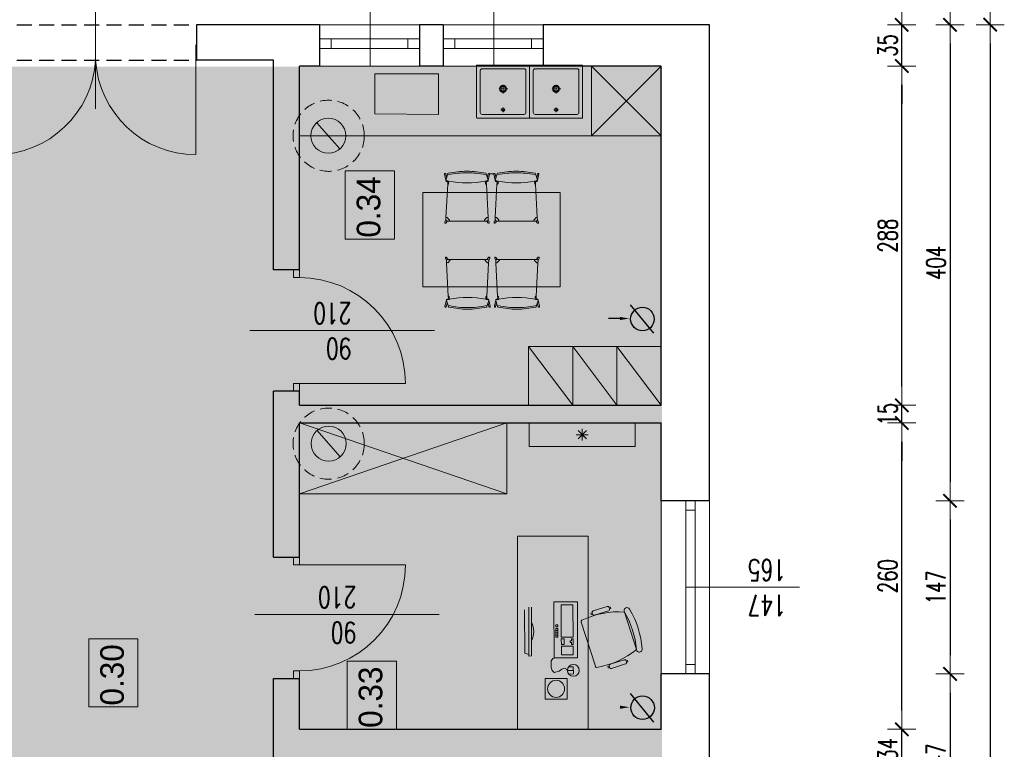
# Model space of a CAD drawing. Header units: millimetres. Extents: x -2948 to 78628, y 64669 to 215420.
# Tile 167 of 256: x 56760 to 57596, y 110355 to 110975. Entities that reach past the tile are written whole.
import ezdxf

# ---------------------------------------------------------------- set-up
doc = ezdxf.new("R2010")
doc.units = ezdxf.units.MM
for name, pattern in [('ACAD_ISO04W100', [30, 24, -3, 0, -3]), ('CENTER2', [1.125, 0.75, -0.125, 0.125, -0.125]), ('DASHED2', [0.375, 0.25, -0.125]), ('HIDDEN', [9.525, 6.35, -3.175])]:
    doc.linetypes.add(name, pattern=pattern)
for name, color, linetype, lineweight in [('-stolarka', 103, 'Continuous', 13), ('1_OPIS_OKNA', 60, 'Continuous', 13), ('a_meble', 240, 'Continuous', 5), ('kominy', 7, 'Continuous', 9), ('meble', 3, 'Continuous', 5), ('meble inst', 240, 'Continuous', 5), ('NOWE SCIANY', 3, 'Continuous', 13), ('NOWE WYBURZENIA', 1, 'Continuous', 20), ('OPIS', 2, 'Continuous', 13), ('osie', 91, 'ACAD_ISO04W100', 5), ('P_WYPOSAZENIE_SANITARNE', 4, 'Continuous', 5), ('pomiwszczenia', 95, 'Continuous', 20), ('POMOC', 1, 'Continuous', 13), ('STOLARKA', 3, 'Continuous', 13), ('WYMIAR', 5, 'Continuous', 13), ('WYPOSAZENIE_SANITARNE', 122, 'Continuous', 5), ('ŚCIANY', 7, 'Continuous', 30)]:
    doc.layers.add(name, color=color, linetype=linetype, lineweight=lineweight)
doc.layers.add('pomocnicza', color=4, linetype='Continuous')
doc.layers.add('wymiary', color=1, linetype='Continuous')
doc.styles.add('style2', font='romans.shx', dxfattribs={"width": 0.7})
doc.dimstyles.new('100', dxfattribs={"dimscale": 80, "dimtxt": 0.2, "dimasz": 0.2, "dimexe": 1.25, "dimexo": 0.625, "dimgap": 0.05, "dimtad": 1, "dimdec": 0, "dimdsep": 46, "dimlunit": 6, "dimtxsty": 'style2', "dimblk1": 'TICK', "dimblk2": 'TICK', "dimsah": 1, "dimcen": 0.2, "dimse1": 1, "dimse2": 1, "dimclrd": 256, "dimclrt": 2, "dimadec": 0, "dimazin": 0, "dimtfac": 1, "dimtdec": 0, "dimtix": 1, "dimtmove": 1, "dimatfit": 0, "dimldrblk": 'DOTSMALL', "dimfxl": 1, "dimtolj": 1, "dimtzin": 0, "dimarcsym": 0})

# ---------------------------------------------------------------- blocks, each defined once
blk = doc.blocks.new('G$C3D992CB9')
at = {"layer": 'STOLARKA'}
for p, q in [((22, 172), (22, 171)), ((22, 171), (30, 171)), ((30, 172), (30, 171)), ((22, 1), (30, 1)), ((22, 1), (22, 0)), ((30, 1), (30, 0))]:
    blk.add_line(p, q, dxfattribs=at)
at = {"layer": 'STOLARKA', "ltscale": 2}
for p, q in [((30, 171), (115.15, 171)), ((30, 1), (115.15, 1))]:
    blk.add_line(p, q, dxfattribs=at)
for centre, start, end in [((30, 171), 273.36646, 0), ((30, 1), 0, 86.63354)]:
    blk.add_arc(centre, 85.15, start, end, dxfattribs=at)
blk = doc.blocks.new('kom')
at = {"layer": 'a_meble'}
for points in [[(39.05, -14.92, -0.401573), (37.5, -14.16, -0.132972), (30.49, 21.93, -1), (27.95, 26.23, -0.112252), (61.8, 37.04, -1), (62.23, 32.06, 0.112252), (30.49, 21.93), (62.23, 32.06, -0.132972), (77.43, -1.41, -0.401573), (76.61, -2.93)], [(71.81, 23.31, 0.414214), (71, 21.74), (74.8, 9.83, 0.414214), (76.37, 9.02), (77.56, 9.4), (77.85, 8.51, -0.414214), (77.65, 8.12), (77.05, 7.93, -0.414214), (76.66, 8.13), (76.37, 9.02), (77.56, 9.4, 0.414214), (78.37, 10.97), (74.57, 22.88, 0.414214), (73, 23.69), (71.81, 23.31), (71.52, 24.21, -0.414214), (71.73, 24.6), (72.32, 24.79, -0.414214), (72.72, 24.59), (73, 23.69)], [(26.56, 8.86), (26.28, 9.76, -0.414214), (26.48, 10.15), (27.07, 10.34, -0.414214), (27.47, 10.14), (27.75, 9.24), (26.56, 8.86, 0.414214), (25.75, 7.29), (29.55, -4.62, 0.414214), (31.12, -5.43), (32.32, -5.05), (32.6, -5.94, -0.414214), (32.4, -6.33), (31.8, -6.52, -0.414214), (31.41, -6.32), (31.12, -5.43), (32.32, -5.05, 0.414214), (33.13, -3.48), (29.32, 8.43, 0.414214), (27.75, 9.24)], [(38.99, -57, -0.234116), (55.02, -56.92)]]:
    blk.add_lwpolyline(points, format="xyb", dxfattribs=at)
for points in [[(76.54, -2.73), (38.99, -14.72)], [(82.6, -68.76), (129.99, -68.76), (129.99, -8.76), (-34.01, -8.76), (-34.01, -68.76), (82.6, -68.76)], [(77.09, -25.49), (77.02, -21.47), (82.99, -21.38), (83.14, -25.32)], [(80.13, -26.42), (80, -21.43), (80.41, -26.41)], [(80.61, -26.54), (78.88, -27.31), (78.12, -29.05), (79.09, -31.36), (80.73, -33.56), (81.91, -37.79), (80.14, -39.5), (77.58, -40.31), (71.93, -40.33), (70.01, -38.97), (69.41, -36.59)], [(51.91, -36.36), (50.03, -36.37), (50.02, -34.5), (51.9, -34.49)], [(51.9, -34.49), (51.91, -36.36)], [(26.23, -57.05), (67.78, -56.86), (67.79, -59.15), (26.24, -59.34)], [(28.61, -62.82), (65.46, -62.65), (66.62, -59.15)]]:
    blk.add_lwpolyline(points, dxfattribs=at)
for points in [[(21.82, -18.06), (69.32, -17.84), (69.41, -37.84), (21.91, -38.06)], [(24.34, -21.8), (51.84, -21.68), (51.89, -31.68), (24.39, -31.8)], [(56.22, -22.91), (56.23, -24.16), (54.98, -24.16), (54.97, -22.91), (53.1, -22.92), (53.09, -21.67), (58.09, -21.65), (58.1, -22.9)], [(66.84, -21.61), (66.89, -31.61), (59.39, -31.64), (59.34, -21.64)], [(53.14, -31.67), (53.12, -29.17), (58.12, -29.15), (58.14, -31.65)], [(86.87, -45.37), (104.43, -45.41), (104.47, -26.83), (86.92, -26.78)], [(41.27, -34.54), (43.15, -34.53), (43.16, -36.4), (41.28, -36.41)], [(44.41, -36.4), (44.4, -34.52), (46.27, -34.51), (46.28, -36.39)], [(46.27, -34.51), (48.15, -34.5), (48.16, -36.38), (46.28, -36.39)], [(48.15, -34.5), (50.02, -34.5), (50.03, -36.37), (48.16, -36.38)]]:
    blk.add_lwpolyline(points, close=True, dxfattribs=at)
for centre, radius in [((80, -21.43), 5), ((95.67, -36.1), 7.23)]:
    blk.add_circle(centre, radius, dxfattribs=at)
blk = doc.blocks.new('TICK')
at = {"color": 5}
for p, q in [((0, -0.75), (0, 0.75)), ((-1, 0), (1, 0))]:
    blk.add_line(p, q, dxfattribs=at)
at = {"const_width": 0.1}
blk.add_lwpolyline([(-0.354, -0.354), (0.354, 0.354)], dxfattribs=at)
blk = doc.blocks.new('*D1402')
at = {"layer": 'Defpoints', "color": 0, "ltscale": 2, "transparency": 16777216}
for p in [(57386.02, 110970.33), (57386.02, 110566.33), (57549.59, 110566.33)]:
    blk.add_point(p, dxfattribs=at)
at = {"layer": 'WYMIAR', "lineweight": -2, "ltscale": 2, "transparency": 16777216}
blk.add_line((57549.59, 110954.33), (57549.59, 110582.33), dxfattribs=at)
at = {"layer": 'WYMIAR', "lineweight": -2, "ltscale": 2, "transparency": 16777216, "xscale": 16, "yscale": 16, "zscale": 16}
for p, rotation in [((57549.59, 110970.33), 90), ((57549.59, 110566.33), 270)]:
    blk.add_blockref('TICK', p, dxfattribs=dict(at, rotation=rotation))
at = {"layer": 'WYMIAR', "color": 2, "ltscale": 2, "transparency": 16777216, "insert": (57537.59, 110768.33), "char_height": 16, "attachment_point": 5, "rotation": 90, "style": 'style2'}
blk.add_mtext('\\A1;404', dxfattribs=at)
blk = doc.blocks.new('_DotSmall')
at = {"layer": 'OPIS', "color": 0, "const_width": 0.5}
blk.add_lwpolyline([(-0.0625, 0, 1), (0.0625, 0, 1)], format="xyb", close=True, dxfattribs=at)
blk = doc.blocks.new('*D1403')
at = {"layer": 'Defpoints', "color": 0, "ltscale": 2, "transparency": 16777216}
for p in [(57386.02, 110566.33), (57377.68, 110419.33), (57549.59, 110419.33)]:
    blk.add_point(p, dxfattribs=at)
at = {"layer": 'WYMIAR', "lineweight": -2, "ltscale": 2, "transparency": 16777216}
blk.add_line((57549.59, 110550.33), (57549.59, 110435.33), dxfattribs=at)
at = {"layer": 'WYMIAR', "lineweight": -2, "ltscale": 2, "transparency": 16777216, "xscale": 16, "yscale": 16, "zscale": 16}
for p, rotation in [((57549.59, 110566.33), 90), ((57549.59, 110419.33), 270)]:
    blk.add_blockref('TICK', p, dxfattribs=dict(at, rotation=rotation))
at = {"layer": 'WYMIAR', "color": 2, "ltscale": 2, "transparency": 16777216, "insert": (57537.59, 110492.83), "char_height": 16, "attachment_point": 5, "rotation": 90, "style": 'style2'}
blk.add_mtext('\\A1;147', dxfattribs=at)
blk = doc.blocks.new('*D1404')
at = {"layer": 'Defpoints', "color": 0, "ltscale": 2, "transparency": 16777216}
for p in [(57377.68, 110419.33), (57377.68, 110272.33), (57549.59, 110272.33)]:
    blk.add_point(p, dxfattribs=at)
at = {"layer": 'WYMIAR', "lineweight": -2, "ltscale": 2, "transparency": 16777216}
blk.add_line((57549.59, 110403.33), (57549.59, 110288.33), dxfattribs=at)
at = {"layer": 'WYMIAR', "lineweight": -2, "ltscale": 2, "transparency": 16777216, "xscale": 16, "yscale": 16, "zscale": 16}
for p, rotation in [((57549.59, 110419.33), 90), ((57549.59, 110272.33), 270)]:
    blk.add_blockref('TICK', p, dxfattribs=dict(at, rotation=rotation))
at = {"layer": 'WYMIAR', "color": 2, "ltscale": 2, "transparency": 16777216, "insert": (57537.59, 110345.83), "char_height": 16, "attachment_point": 5, "rotation": 90, "style": 'style2'}
blk.add_mtext('\\A1;147', dxfattribs=at)
blk = doc.blocks.new('umywalka Starck X 57x57 rzut')
for p, q in [((8125.9, 1958.5, 0), (8170.9, 1958.5, 0)), ((8123.9, 1956.5, 0), (8123.9, 1911.5, 0)), ((8172.9, 1956.5, 0), (8172.9, 1911.5, 0)), ((8125.9, 1909.5, 0), (8170.9, 1909.5, 0))]:
    blk.add_line(p, q)
at = {"elevation": 0}
blk.add_lwpolyline([(8176.9, 1961.8, 0.414214), (8176.2, 1962.5), (8120.6, 1962.5, 0.414214), (8119.9, 1961.8), (8119.9, 1906.2, 0.414214), (8120.6, 1905.5), (8176.2, 1905.5, 0.414214), (8176.9, 1906.2)], format="xyb", close=True, dxfattribs=at)
blk.add_circle((8148.4, 1953.5, 0), 1.75)
at = {"linetype": 'Continuous'}
for radius in [3.75, 2.6]:
    blk.add_circle((8148.4, 1931, 0), radius, dxfattribs=at)
for centre, start, end in [((8125.9, 1956.5, 0), 90, 180), ((8170.9, 1956.5, 0), 0, 90), ((8125.9, 1911.5, 0), 180, 270), ((8170.9, 1911.5, 0), 270, 0)]:
    blk.add_arc(centre, 2, start, end)
at = {"layer": 'osie', "linetype": 'CENTER2', "ltscale": 5}
for p, q in [((8150.7, 1953.5, 0), (8146, 1953.5, 0)), ((8148.4, 1955.9, 0), (8148.4, 1951.2, 0)), ((8143.3, 1931, 0), (8153.3, 1931, 0)), ((8148.4, 1935.9, 0), (8148.4, 1926.1, 0))]:
    blk.add_line(p, q, dxfattribs=at)
blk = doc.blocks.new('A$C25880EC6')
for p, q in [((22.7, 69.5), (24.2, 63)), ((24.1, 69.9), (25, 66.2)), ((26.2, 69.9), (24.3, 63.3)), ((67.1, 69.9), (69.1, 63.3)), ((69.3, 69.9), (68.3, 66.2)), ((70.7, 69.5), (69.2, 63)), ((75, 69.7), (70.7, 69.7)), ((75.1, 69.5), (76.5, 63)), ((76.4, 69.9), (77.4, 66.2)), ((78.6, 69.9), (76.6, 63.3)), ((119.5, 69.9), (121.4, 63.3)), ((121.7, 69.9), (120.7, 66.2)), ((123, 69.5), (121.5, 63)), ((26.2, 59), (24.4, 23.7)), ((25, 61.9), (25.6, 61.8)), ((26.3, 60.9), (26.2, 59)), ((26.2, 59), (26.7, 59)), ((27.2, 59.5), (27.3, 61.9)), ((27.3, 61.9), (27.3, 62.1)), ((66, 61.9), (66, 62.1)), ((66.2, 59.5), (66, 61.9)), ((67.1, 59), (66.7, 59)), ((67.1, 60.9), (67.2, 59)), ((67.2, 59), (69, 23.7)), ((68.4, 61.9), (67.7, 61.8)), ((78.5, 59), (76.7, 23.7)), ((77.3, 61.9), (78, 61.8)), ((78.6, 60.9), (78.5, 59)), ((78.6, 59), (79, 59)), ((79.6, 59.5), (79.7, 61.9)), ((79.7, 61.9), (79.7, 62.1)), ((118.4, 61.9), (118.4, 62.1)), ((118.5, 59.5), (118.4, 61.9)), ((119.5, 59), (119, 59)), ((119.4, 60.9), (119.5, 59)), ((119.5, 59), (121.3, 23.7)), ((120.7, 61.9), (120.1, 61.8)), ((0, -50), (0, 50)), ((0, 50), (145.7, 50)), ((145.7, -50), (145.7, 50)), ((23.2, 18.5), (24.2, 21.1)), ((24.4, 23.7), (24.3, 21.2)), ((24.4, 23.7), (25.2, 23.6)), ((24.4, 23.7), (25.2, 23.6)), ((25.5, 23.5), (27.9, 20.9)), ((25.5, 23.5), (27.9, 20.9)), ((67.8, 23.5), (65.4, 20.9)), ((67.8, 23.5), (65.4, 20.9)), ((69, 23.7), (68.2, 23.6)), ((69, 23.7), (68.2, 23.6)), ((69, 23.7), (69.1, 21.2)), ((70.1, 18.5), (69.1, 21.1)), ((75.6, 18.5), (76.6, 21.1)), ((76.7, 23.7), (76.6, 21.2)), ((76.7, 23.7), (77.5, 23.6)), ((76.7, 23.7), (77.5, 23.6)), ((77.9, 23.5), (80.3, 20.9)), ((77.9, 23.5), (80.3, 20.9)), ((120.2, 23.5), (117.8, 20.9)), ((120.2, 23.5), (117.8, 20.9)), ((121.3, 23.7), (120.5, 23.6)), ((121.3, 23.7), (120.5, 23.6)), ((121.3, 23.7), (121.5, 21.2)), ((122.5, 18.5), (121.5, 21.1)), ((24.5, 17.8), (25.8, 19.7)), ((25.9, 19.8), (28.1, 19.8)), ((28.1, 20.6), (28.1, 19.8)), ((28.1, 20.6), (28.1, 19.8)), ((28.1, 19.8), (46.7, 19.8)), ((65.3, 19.8), (46.7, 19.8)), ((65.3, 20.6), (65.3, 19.8)), ((65.3, 20.6), (65.3, 19.8)), ((67.4, 19.8), (65.3, 19.8)), ((68.9, 17.8), (67.6, 19.7)), ((76.8, 17.8), (78.1, 19.7)), ((78.3, 19.8), (80.4, 19.8)), ((80.4, 20.6), (80.4, 19.8)), ((80.4, 20.6), (80.4, 19.8)), ((80.4, 19.8), (99, 19.8)), ((117.6, 19.8), (99, 19.8)), ((117.6, 20.6), (117.6, 19.8)), ((117.6, 20.6), (117.6, 19.8)), ((119.8, 19.8), (117.6, 19.8)), ((121.3, 17.8), (119.9, 19.7)), ((23.9, -19.5), (24.9, -22.2)), ((25.1, -18.9), (26.4, -20.8)), ((26.6, -20.9), (28.7, -20.9)), ((28.7, -20.9), (47.3, -20.9)), ((28.7, -21.7), (28.7, -20.9)), ((28.7, -21.7), (28.7, -20.9)), ((65.9, -20.9), (47.3, -20.9)), ((68.1, -20.9), (65.9, -20.9)), ((65.9, -21.7), (65.9, -20.9)), ((65.9, -21.7), (65.9, -20.9)), ((69.5, -18.9), (68.2, -20.8)), ((70.8, -19.5), (69.8, -22.2)), ((76.2, -19.5), (77.2, -22.2)), ((77.4, -18.9), (78.8, -20.8)), ((78.9, -20.9), (81.1, -20.9)), ((81.1, -20.9), (99.7, -20.9)), ((81.1, -21.7), (81.1, -20.9)), ((81.1, -21.7), (81.1, -20.9)), ((118.3, -20.9), (99.7, -20.9)), ((120.4, -20.9), (118.3, -20.9)), ((118.3, -21.7), (118.3, -20.9)), ((118.3, -21.7), (118.3, -20.9)), ((121.9, -18.9), (120.6, -20.8)), ((123.1, -19.5), (122.1, -22.2)), ((25, -24.8), (24.9, -22.3)), ((25, -24.8), (25.8, -24.7)), ((25, -24.8), (25.8, -24.7)), ((26.8, -60.1), (25, -24.8)), ((26.2, -24.6), (28.6, -22)), ((26.2, -24.6), (28.6, -22)), ((68.5, -24.6), (66.1, -22)), ((68.5, -24.6), (66.1, -22)), ((67.8, -60.1), (69.6, -24.8)), ((69.6, -24.8), (68.8, -24.7)), ((69.6, -24.8), (68.8, -24.7)), ((69.6, -24.8), (69.7, -22.3)), ((77.4, -24.8), (77.2, -22.3)), ((77.4, -24.8), (78.2, -24.7)), ((77.4, -24.8), (78.2, -24.7)), ((79.2, -60.1), (77.4, -24.8)), ((78.5, -24.6), (80.9, -22)), ((78.5, -24.6), (80.9, -22)), ((120.8, -24.6), (118.4, -22)), ((120.8, -24.6), (118.4, -22)), ((120.2, -60.1), (122, -24.8)), ((122, -24.8), (121.2, -24.7)), ((122, -24.8), (121.2, -24.7)), ((122, -24.8), (122.1, -22.3)), ((145.7, -50), (0, -50)), ((26.8, -60.1), (27.3, -60.1)), ((26.9, -62), (26.8, -60.1)), ((27.8, -60.5), (28, -63)), ((66.8, -60.5), (66.7, -63)), ((67.8, -60.1), (67.3, -60.1)), ((67.7, -62), (67.8, -60.1)), ((79.2, -60.1), (79.7, -60.1)), ((79.3, -62), (79.2, -60.1)), ((80.2, -60.5), (80.3, -63)), ((119.1, -60.5), (119, -63)), ((120.1, -60.1), (119.7, -60.1)), ((120.1, -62), (120.2, -60.1)), ((23.3, -70.6), (24.8, -64.1)), ((24.7, -71), (25.6, -67.2)), ((26.9, -71), (24.9, -64.4)), ((25.6, -63), (26.3, -62.8)), ((28, -63), (28, -63.2)), ((66.7, -63), (66.7, -63.2)), ((67.8, -71), (69.7, -64.4)), ((69, -63), (68.4, -62.8)), ((69.9, -71), (69, -67.2)), ((71.3, -70.6), (69.8, -64.1)), ((75.7, -70.6), (77.2, -64.1)), ((77, -71), (78, -67.2)), ((79.2, -71), (77.3, -64.4)), ((78, -63), (78.6, -62.8)), ((80.3, -63), (80.3, -63.2)), ((119, -63), (119, -63.2)), ((120.1, -71), (122.1, -64.4)), ((121.4, -63), (120.7, -62.8)), ((122.3, -71), (121.3, -67.2)), ((123.6, -70.6), (122.2, -64.1))]:
    blk.add_line(p, q)
for centre, radius, start, end in [((23.4, 69.7), 0.7, 14.5105, 194.5105), ((24.8, 63.2), 0.5, 163.586, 211.1782), ((26.9, 69.6), 0.756, 102.6049, 165.0833), ((46.7, -18.7), 91.3, 90, 102.6049), ((46.7, -20.3), 91.3, 90, 102.3944), ((46.7, -18.7), 91.3, 77.3951, 90), ((46.7, -20.3), 91.3, 77.6056, 90), ((66.4, 69.6), 0.756, 14.9167, 77.3951), ((68.6, 63.2), 0.5, 328.8218, 16.414), ((70, 69.7), 0.7, 345.4895, 165.4895), ((75.7, 69.7), 0.7, 14.5105, 194.5105), ((77.1, 63.2), 0.5, 163.586, 211.1782), ((79.3, 69.6), 0.756, 102.6049, 165.0833), ((99, -18.7), 91.3, 90, 102.6049), ((99, -20.3), 91.3, 90, 102.3944), ((99, -18.7), 91.3, 77.3951, 90), ((99, -20.3), 91.3, 77.6056, 90), ((118.8, 69.6), 0.756, 14.9167, 77.3951), ((121, 63.2), 0.5, 328.8218, 16.414), ((122.3, 69.7), 0.7, 345.4895, 165.4895), ((27.3, 72.6), 10.4, 256.1504, 268.603), ((25.5, 61), 0.8, 357.086, 79.7695), ((26.7, 59.5), 0.5, 267.0298, 357.086), ((46.7, 164.7), 104.5, 259.3338, 280.6662), ((66.7, 59.5), 0.5, 182.914, 272.9702), ((66, 72.6), 10.4, 271.397, 283.8496), ((67.9, 61), 0.8, 100.2305, 182.914), ((79.7, 72.6), 10.4, 256.1504, 268.603), ((77.8, 61), 0.8, 357.086, 79.7695), ((79.1, 59.5), 0.5, 267.0298, 357.086), ((99, 164.7), 104.5, 259.3338, 280.6662), ((119, 59.5), 0.5, 182.914, 272.9702), ((118.4, 72.6), 10.4, 271.397, 283.8496), ((120.2, 61), 0.8, 100.2305, 182.914), ((24.1, 21.2), 0.2, 339.3772, 357.0298), ((25.2, 23.1), 0.5, 43.5149, 87.0298), ((25.2, 23.1), 0.5, 43.5149, 87.0298), ((27.6, 20.6), 0.5, 0, 43.5149), ((27.6, 20.6), 0.5, 0, 43.5149), ((65.8, 20.6), 0.5, 136.4851, 180), ((65.8, 20.6), 0.5, 136.4851, 180), ((68.2, 23.1), 0.5, 92.9702, 136.4851), ((68.2, 23.1), 0.5, 92.9702, 136.4851), ((69.3, 21.2), 0.2, 182.9702, 200.6228), ((76.4, 21.2), 0.2, 339.3772, 357.0298), ((77.5, 23.1), 0.5, 43.5149, 87.0298), ((77.5, 23.1), 0.5, 43.5149, 87.0298), ((79.9, 20.6), 0.5, 0, 43.5149), ((79.9, 20.6), 0.5, 0, 43.5149), ((118.1, 20.6), 0.5, 136.4851, 180), ((118.1, 20.6), 0.5, 136.4851, 180), ((120.6, 23.1), 0.5, 92.9702, 136.4851), ((120.6, 23.1), 0.5, 92.9702, 136.4851), ((121.7, 21.2), 0.2, 182.9702, 200.6228), ((23.9, 18.2), 0.7, 155.8771, 324.9714), ((25.9, 19.6), 0.2, 90, 145.097), ((67.4, 19.6), 0.2, 34.903, 90), ((69.5, 18.2), 0.7, 215.0286, 24.1229), ((76.2, 18.2), 0.7, 155.8771, 324.9714), ((78.3, 19.6), 0.2, 90, 145.097), ((119.8, 19.6), 0.2, 34.903, 90), ((121.8, 18.2), 0.7, 215.0286, 24.1229), ((24.5, -19.3), 0.7, 35.0286, 204.1229), ((26.6, -20.7), 0.2, 214.903, 270), ((68.1, -20.7), 0.2, 270, 325.097), ((70.1, -19.3), 0.7, 335.8771, 144.9714), ((76.9, -19.3), 0.7, 35.0286, 204.1229), ((78.9, -20.7), 0.2, 214.903, 270), ((120.4, -20.7), 0.2, 270, 325.097), ((122.5, -19.3), 0.7, 335.8771, 144.9714), ((24.7, -22.3), 0.2, 2.9702, 20.6228), ((25.8, -24.2), 0.5, 272.9702, 316.4851), ((25.8, -24.2), 0.5, 272.9702, 316.4851), ((28.2, -21.7), 0.5, 316.4851, 0), ((28.2, -21.7), 0.5, 316.4851, 0), ((66.4, -21.7), 0.5, 180, 223.5149), ((66.4, -21.7), 0.5, 180, 223.5149), ((68.8, -24.2), 0.5, 223.5149, 267.0298), ((68.8, -24.2), 0.5, 223.5149, 267.0298), ((69.9, -22.3), 0.2, 159.3772, 177.0298), ((77, -22.3), 0.2, 2.9702, 20.6228), ((78.1, -24.2), 0.5, 272.9702, 316.4851), ((78.1, -24.2), 0.5, 272.9702, 316.4851), ((80.6, -21.7), 0.5, 316.4851, 0), ((80.6, -21.7), 0.5, 316.4851, 0), ((118.8, -21.7), 0.5, 180, 223.5149), ((118.8, -21.7), 0.5, 180, 223.5149), ((121.2, -24.2), 0.5, 223.5149, 267.0298), ((121.2, -24.2), 0.5, 223.5149, 267.0298), ((122.3, -22.3), 0.2, 159.3772, 177.0298), ((26.1, -62.1), 0.8, 280.2305, 2.914), ((27.3, -60.6), 0.5, 2.914, 92.9702), ((47.3, -165.8), 104.5, 79.3338, 100.6662), ((67.3, -60.6), 0.5, 87.0298, 177.086), ((68.5, -62.1), 0.8, 177.086, 259.7695), ((78.5, -62.1), 0.8, 280.2305, 2.914), ((79.7, -60.6), 0.5, 2.914, 92.9702), ((99.7, -165.8), 104.5, 79.3338, 100.6662), ((119.6, -60.6), 0.5, 87.0298, 177.086), ((120.9, -62.1), 0.8, 177.086, 259.7695), ((24, -70.8), 0.7, 165.4895, 345.4895), ((25.4, -64.2), 0.5, 148.8218, 196.414), ((28, -73.7), 10.4, 91.397, 103.8496), ((27.6, -70.7), 0.756, 194.9167, 257.3951), ((47.3, 17.6), 91.3, 257.3951, 270), ((47.3, 19.2), 91.3, 257.6056, 270), ((47.3, 19.2), 91.3, 270, 282.3944), ((47.3, 17.6), 91.3, 270, 282.6049), ((66.7, -73.7), 10.4, 76.1504, 88.603), ((67.1, -70.7), 0.756, 282.6049, 345.0833), ((69.2, -64.2), 0.5, 343.586, 31.1782), ((70.6, -70.8), 0.7, 194.5105, 14.5105), ((76.4, -70.8), 0.7, 165.4895, 345.4895), ((77.7, -64.2), 0.5, 148.8218, 196.414), ((80.3, -73.7), 10.4, 91.397, 103.8496), ((79.9, -70.7), 0.756, 194.9167, 257.3951), ((99.7, 17.6), 91.3, 257.3951, 270), ((99.7, 19.2), 91.3, 257.6056, 270), ((99.7, 19.2), 91.3, 270, 282.3944), ((99.7, 17.6), 91.3, 270, 282.6049), ((119, -73.7), 10.4, 76.1504, 88.603), ((119.4, -70.7), 0.756, 282.6049, 345.0833), ((121.6, -64.2), 0.5, 343.586, 31.1782), ((123, -70.8), 0.7, 194.5105, 14.5105)]:
    blk.add_arc(centre, radius, start, end)
at = {"extrusion": (0, 0, -1)}
for centre, major_axis, ratio, start_param, end_param in [((25, 63), (0, 1.1), 0.727273, 3.141593, 4.712389), ((24.9, 63.6), (0, 1.1), 0.727273, 3.281456, 4.018429), ((77.3, 63), (0, 1.1), 0.727273, 3.141593, 4.712389), ((77.3, 63.6), (0, 1.1), 0.727273, 3.281456, 4.018429), ((27, 62.1), (0.305, 0), 0.306923, -1.406459, 0.051116), ((79.4, 62.1), (0.305, 0), 0.306923, -1.406459, 0.051116), ((68.2, 20.8), (0.736, 0.817), 0.727273, 0.765622, 1.588473), ((120.5, 20.8), (0.736, 0.817), 0.727273, 0.765622, 1.588473), ((25.2, 20.8), (-0.778, 0.778), 0.727273, 3.663256, 4.730066), ((77.5, 20.8), (-0.778, 0.778), 0.727273, 3.663256, 4.730066), ((68.8, -21.9), (-0.778, 0.778), 0.727273, 0.521663, 1.588473), ((121.1, -21.9), (-0.778, 0.778), 0.727273, 0.521663, 1.588473), ((25.8, -21.9), (0.736, 0.817), 0.727273, 3.907214, 4.730066), ((78.2, -21.9), (0.736, 0.817), 0.727273, 3.907214, 4.730066), ((67, -63.2), (-0.305, 0), 0.306923, -1.406459, 0.051116), ((69, -64.1), (0, 1.1), 0.727273, 0, 1.570796), ((69.1, -64.7), (0, 1.1), 0.727273, 0.139864, 0.876837), ((119.3, -63.2), (-0.305, 0), 0.306923, -1.406459, 0.051116), ((121.4, -64.1), (0, 1.1), 0.727273, 0, 1.570796), ((121.4, -64.7), (0, 1.1), 0.727273, 0.139864, 0.876837)]:
    blk.add_ellipse(centre, major_axis=major_axis, ratio=ratio, start_param=start_param, end_param=end_param, dxfattribs=at)
for centre, major_axis, ratio, start_param, end_param in [((68.4, 63), (0, 1.1), 0.727273, 3.141593, 4.712389), ((68.4, 63.6), (0, 1.1), 0.727273, 3.281456, 4.018429), ((120.7, 63), (0, 1.1), 0.727273, 3.141593, 4.712389), ((120.8, 63.6), (0, 1.1), 0.727273, 3.281456, 4.018429), ((66.3, 62.1), (-0.305, 0), 0.306923, -1.406459, 0.051116), ((118.7, 62.1), (-0.305, 0), 0.306923, -1.406459, 0.051116), ((25.2, 20.8), (-0.736, 0.817), 0.727273, 0.765622, 1.588473), ((77.6, 20.8), (-0.736, 0.817), 0.727273, 0.765622, 1.588473), ((68.2, 20.8), (0.778, 0.778), 0.727273, 3.663256, 4.730066), ((120.5, 20.8), (0.778, 0.778), 0.727273, 3.663256, 4.730066), ((25.8, -21.9), (0.778, 0.778), 0.727273, 0.521663, 1.588473), ((78.2, -21.9), (0.778, 0.778), 0.727273, 0.521663, 1.588473), ((68.8, -21.9), (-0.736, 0.817), 0.727273, 3.907214, 4.730066), ((121.1, -21.9), (-0.736, 0.817), 0.727273, 3.907214, 4.730066), ((25.6, -64.1), (0, 1.1), 0.727273, 0, 1.570796), ((25.6, -64.7), (0, 1.1), 0.727273, 0.139864, 0.876837), ((27.7, -63.2), (0.305, 0), 0.306923, -1.406459, 0.051116), ((78, -64.1), (0, 1.1), 0.727273, 0, 1.570796), ((77.9, -64.7), (0, 1.1), 0.727273, 0.139864, 0.876837), ((80, -63.2), (0.305, 0), 0.306923, -1.406459, 0.051116)]:
    blk.add_ellipse(centre, major_axis=major_axis, ratio=ratio, start_param=start_param, end_param=end_param)
blk = doc.blocks.new('*D1579')
at = {"layer": 'Defpoints', "color": 0, "ltscale": 2, "transparency": 16777216}
for p in [(57372.04, 110970.33), (57372.04, 101303.33), (57583.62, 101303.33)]:
    blk.add_point(p, dxfattribs=at)
at = {"layer": 'WYMIAR', "lineweight": -2, "ltscale": 2, "transparency": 16777216}
blk.add_line((57583.62, 110954.33), (57583.62, 101319.33), dxfattribs=at)
at = {"layer": 'WYMIAR', "lineweight": -2, "ltscale": 2, "transparency": 16777216, "xscale": 16, "yscale": 16, "zscale": 16}
for p, rotation in [((57583.62, 110970.33), 90), ((57583.62, 101303.33), 270)]:
    blk.add_blockref('TICK', p, dxfattribs=dict(at, rotation=rotation))
at = {"layer": 'WYMIAR', "color": 2, "ltscale": 2, "transparency": 16777216, "insert": (57571.62, 106136.83), "char_height": 16, "attachment_point": 5, "rotation": 90, "style": 'style2'}
blk.add_mtext('\\A1;9\xa0667', dxfattribs=at)
blk = doc.blocks.new('*D1546')
at = {"layer": 'Defpoints', "color": 0, "ltscale": 2, "transparency": 16777216}
for p in [(57304.33, 110372.33), (57508.58, 110372.33), (57304.33, 110338.33)]:
    blk.add_point(p, dxfattribs=at)
at = {"layer": 'WYMIAR', "lineweight": -2, "ltscale": 2, "transparency": 16777216}
for p, q in [((57508.58, 110388.33), (57508.58, 110404.33)), ((57508.58, 110338.33), (57508.58, 110372.33)), ((57508.58, 110322.33), (57508.58, 110306.33))]:
    blk.add_line(p, q, dxfattribs=at)
at = {"layer": 'WYMIAR', "lineweight": -2, "ltscale": 2, "transparency": 16777216, "xscale": 16, "yscale": 16, "zscale": 16}
for p, rotation in [((57508.58, 110372.33), 270), ((57508.58, 110338.33), 90)]:
    blk.add_blockref('TICK', p, dxfattribs=dict(at, rotation=rotation))
at = {"layer": 'WYMIAR', "color": 2, "ltscale": 2, "transparency": 16777216, "insert": (57496.58, 110355.33), "char_height": 16, "attachment_point": 5, "rotation": 90, "style": 'style2'}
blk.add_mtext('\\A1;34', dxfattribs=at)
blk = doc.blocks.new('*D1547')
at = {"layer": 'Defpoints', "color": 0, "ltscale": 2, "transparency": 16777216}
for p in [(57304.33, 110632.33), (57508.58, 110632.33), (57304.33, 110372.33)]:
    blk.add_point(p, dxfattribs=at)
at = {"layer": 'WYMIAR', "lineweight": -2, "ltscale": 2, "transparency": 16777216}
blk.add_line((57508.58, 110388.33), (57508.58, 110616.33), dxfattribs=at)
at = {"layer": 'WYMIAR', "lineweight": -2, "ltscale": 2, "transparency": 16777216, "xscale": 16, "yscale": 16, "zscale": 16}
for p, rotation in [((57508.58, 110632.33), 90), ((57508.58, 110372.33), 270)]:
    blk.add_blockref('TICK', p, dxfattribs=dict(at, rotation=rotation))
at = {"layer": 'WYMIAR', "color": 2, "ltscale": 2, "transparency": 16777216, "insert": (57496.58, 110502.33), "char_height": 16, "attachment_point": 5, "rotation": 90, "style": 'style2'}
blk.add_mtext('\\A1;260', dxfattribs=at)
blk = doc.blocks.new('*D1548')
at = {"layer": 'Defpoints', "color": 0, "ltscale": 2, "transparency": 16777216}
for p in [(57304.33, 110647.33), (57508.58, 110647.33), (57304.33, 110632.33)]:
    blk.add_point(p, dxfattribs=at)
at = {"layer": 'WYMIAR', "lineweight": -2, "ltscale": 2, "transparency": 16777216}
for p, q in [((57508.58, 110663.33), (57508.58, 110679.33)), ((57508.58, 110632.33), (57508.58, 110647.33)), ((57508.58, 110616.33), (57508.58, 110600.33))]:
    blk.add_line(p, q, dxfattribs=at)
at = {"layer": 'WYMIAR', "lineweight": -2, "ltscale": 2, "transparency": 16777216, "xscale": 16, "yscale": 16, "zscale": 16}
for p, rotation in [((57508.58, 110647.33), 270), ((57508.58, 110632.33), 90)]:
    blk.add_blockref('TICK', p, dxfattribs=dict(at, rotation=rotation))
at = {"layer": 'WYMIAR', "color": 2, "ltscale": 2, "transparency": 16777216, "insert": (57496.58, 110639.83), "char_height": 16, "attachment_point": 5, "rotation": 90, "style": 'style2'}
blk.add_mtext('\\A1;15', dxfattribs=at)
blk = doc.blocks.new('*D1549')
at = {"layer": 'Defpoints', "color": 0, "ltscale": 2, "transparency": 16777216}
for p in [(57304.33, 110935.33), (57508.58, 110935.33), (57304.33, 110647.33)]:
    blk.add_point(p, dxfattribs=at)
at = {"layer": 'WYMIAR', "lineweight": -2, "ltscale": 2, "transparency": 16777216}
blk.add_line((57508.58, 110663.33), (57508.58, 110919.33), dxfattribs=at)
at = {"layer": 'WYMIAR', "lineweight": -2, "ltscale": 2, "transparency": 16777216, "xscale": 16, "yscale": 16, "zscale": 16}
for p, rotation in [((57508.58, 110935.33), 90), ((57508.58, 110647.33), 270)]:
    blk.add_blockref('TICK', p, dxfattribs=dict(at, rotation=rotation))
at = {"layer": 'WYMIAR', "color": 2, "ltscale": 2, "transparency": 16777216, "insert": (57496.58, 110791.33), "char_height": 16, "attachment_point": 5, "rotation": 90, "style": 'style2'}
blk.add_mtext('\\A1;288', dxfattribs=at)
blk = doc.blocks.new('*D1550')
at = {"layer": 'Defpoints', "color": 0, "ltscale": 2, "transparency": 16777216}
for p in [(57304.33, 110970.33), (57508.58, 110970.33), (57304.33, 110935.33)]:
    blk.add_point(p, dxfattribs=at)
at = {"layer": 'WYMIAR', "lineweight": -2, "ltscale": 2, "transparency": 16777216}
for p, q in [((57508.58, 110986.33), (57508.58, 111002.33)), ((57508.58, 110935.33), (57508.58, 110970.33)), ((57508.58, 110919.33), (57508.58, 110903.33))]:
    blk.add_line(p, q, dxfattribs=at)
at = {"layer": 'WYMIAR', "lineweight": -2, "ltscale": 2, "transparency": 16777216, "xscale": 16, "yscale": 16, "zscale": 16}
for p, rotation in [((57508.58, 110970.33), 270), ((57508.58, 110935.33), 90)]:
    blk.add_blockref('TICK', p, dxfattribs=dict(at, rotation=rotation))
at = {"layer": 'WYMIAR', "color": 2, "ltscale": 2, "transparency": 16777216, "insert": (57496.58, 110952.83), "char_height": 16, "attachment_point": 5, "rotation": 90, "style": 'style2'}
blk.add_mtext('\\A1;35', dxfattribs=at)

msp = doc.modelspace()

# ---------------------------------------------------------------- hatches: boundary and pattern name
at = {"layer": 'NOWE WYBURZENIA', "true_color": 0xafd9aa, "transparency": 33554585}
h = msp.add_hatch(color=9, dxfattribs=at)
h.dxf.hatch_style = 1
h.paths.add_polyline_path([(56144.1, 110934.68), (56144.1, 109751.36), (57305.1, 109751.36), (57305.1, 110934.68)])

# ---------------------------------------------------------------- linework, layer by layer
at = {"layer": '-stolarka'}
for p, q in [((57325.33, 110566.33), (57325.33, 110419.33)), ((57333.33, 110566.33), (57333.33, 110419.33)), ((57333.33, 110558.33), (57325.33, 110558.33)), ((57333.33, 110427.33), (57325.33, 110427.33))]:
    msp.add_line(p, q, dxfattribs=at)
for p, q in [((57298.05, 110708.48), (57278.33, 110732.73)), ((57269.45, 110721.02), (57259.58, 110721.02)), ((57298.14, 110378.51), (57278.43, 110402.76))]:
    msp.add_line(p, q)
for centre in [(57288.47, 110720.6), (57288.57, 110390.63)]:
    msp.add_circle(centre, 10)
for points in [[(57269.45, 110722.33), (57269.45, 110719.71), (57277.33, 110721.02)], [(57269.55, 110392.36), (57269.55, 110389.74), (57277.43, 110391.05)]]:
    msp.add_solid(points)
at = {"layer": '1_OPIS_OKNA'}
msp.add_line((57421.66, 110492.83), (57325.33, 110492.83), dxfattribs=at)
at = {"layer": 'kominy', "ltscale": 2}
for points in [[(57031.71, 110865.03), (57011.99, 110887.24)], [(57032.04, 110603.72), (57012.31, 110625.93)]]:
    msp.add_lwpolyline(points, dxfattribs=at)
at = {"layer": 'kominy', "linetype": 'DASHED2', "ltscale": 40}
for centre in [(57022.17, 110876.13), (57022.17, 110614.83)]:
    msp.add_circle(centre, 30.21, dxfattribs=at)
at = {"layer": 'kominy', "ltscale": 2}
for centre in [(57021.85, 110876.13), (57022.17, 110614.83)]:
    msp.add_circle(centre, 14.85, dxfattribs=at)
at = {"layer": 'meble'}
msp.add_line((56997.33, 110632.33), (57173.39, 110572.33), dxfattribs=at)
msp.add_lwpolyline([(57173.39, 110632.33), (56997.33, 110572.33)], dxfattribs=at)
msp.add_lwpolyline([(57173.39, 110632.33), (56997.33, 110632.33), (56997.33, 110572.33), (57173.39, 110572.33)], close=True, dxfattribs=at)
at = {"layer": 'meble inst', "lineweight": 5, "ltscale": 0.02}
for p, q in [((57245.13, 110876.13), (57304.33, 110935.33)), ((57245.13, 110935.33), (57304.33, 110876.13)), ((56997.33, 110876.13), (57304.33, 110876.13))]:
    msp.add_line(p, q, dxfattribs=at)
at = {"layer": 'meble inst', "ltscale": 0.02}
msp.add_lwpolyline([(57061.32, 110894.72), (57061.32, 110928.72), (57115.47, 110928.62), (57115.47, 110894.33)], close=True, dxfattribs=at)
at = {"layer": 'meble inst', "lineweight": 5, "ltscale": 0.02}
msp.add_lwpolyline([(57304.33, 110876.13), (57304.33, 110935.33), (57245.13, 110935.33), (57245.13, 110876.13), (57304.33, 110876.13)], dxfattribs=at)
at = {"layer": 'NOWE SCIANY'}
for p, q in [((56997.33, 110755.72), (56997.33, 110762.22)), ((56997.33, 110755.72), (56992.33, 110755.72)), ((57111.9, 110710.72), (56955.33, 110710.72)), ((56997.33, 110665.72), (56992.33, 110665.72)), ((56992.33, 110659.22), (56992.33, 110665.72)), ((56997.33, 110659.22), (56997.33, 110665.72)), ((56992.33, 110518.33), (56992.33, 110511.83)), ((56997.33, 110511.83), (56997.33, 110518.33)), ((56997.33, 110511.83), (56992.33, 110511.83)), ((57116, 110469.67), (56959.44, 110469.67)), ((56997.33, 110421.83), (56992.33, 110421.83)), ((56992.33, 110421.83), (56992.33, 110415.33)), ((56997.33, 110415.33), (56997.33, 110421.83))]:
    msp.add_line(p, q, dxfattribs=at)
at = {"layer": 'NOWE SCIANY', "ltscale": 2}
for p, q in [((56997.33, 110665.72), (57087.33, 110665.72)), ((56997.33, 110511.83), (57087.33, 110511.83))]:
    msp.add_line(p, q, dxfattribs=at)
at = {"layer": 'NOWE SCIANY', "lineweight": 5}
msp.add_lwpolyline([(56990.33, 110762.22), (56997.33, 110762.22)], dxfattribs=at)
at = {"layer": 'NOWE SCIANY', "ltscale": 2}
msp.add_lwpolyline([(56992.33, 110755.72), (56992.33, 110762.22)], dxfattribs=at)
for centre, start, end in [((56997.33, 110665.72), 0, 90), ((56997.33, 110511.83), 270, 0)]:
    msp.add_arc(centre, 90, start, end, dxfattribs=at)
at = {"layer": 'P_WYPOSAZENIE_SANITARNE', "ltscale": 2}
msp.add_lwpolyline([(57282.33, 110612.33), (57192.33, 110612.33), (57192.33, 110632.33), (57282.33, 110632.33)], close=True, dxfattribs=at)
at = {"layer": 'P_WYPOSAZENIE_SANITARNE', "linetype": 'HIDDEN', "ltscale": 2}
for points in [[(57237.33, 110622.33), (57237.33, 110617.33), (57237.33, 110627.33)], [(57237.33, 110622.34), (57232.33, 110622.34), (57242.33, 110622.34), (57237.33, 110622.33)], [(57237.34, 110622.34), (57240.87, 110618.8), (57233.8, 110625.87)], [(57237.33, 110622.34), (57233.8, 110618.8), (57240.87, 110625.87), (57237.34, 110622.34)]]:
    msp.add_lwpolyline(points, dxfattribs=at)
at = {"layer": 'pomiwszczenia'}
for points in [[(57036.21, 110788.47), (57036.21, 110846.36), (57077.9, 110846.36), (57077.9, 110788.47)], [(56818.53, 110391.28), (56818.53, 110449.17), (56860.22, 110449.17), (56860.22, 110391.28)], [(57037.9, 110372.33), (57037.9, 110430.23), (57079.59, 110430.23), (57079.59, 110372.33)]]:
    msp.add_lwpolyline(points, close=True, dxfattribs=at)
at = {"layer": 'POMOC'}
for p, q in [((57057.33, 110935.33), (57057.33, 111091.9)), ((57162.33, 110935.33), (57162.33, 111091.9)), ((56824.33, 110898.93), (56824.33, 111055.5)), ((57014.33, 110970.33), (57099.33, 110970.33)), ((57119.33, 110970.33), (57204.33, 110970.33)), ((57014.33, 110935.33), (57099.33, 110935.33)), ((57119.33, 110935.33), (57204.33, 110935.33)), ((57304.33, 110419.33), (57304.33, 110566.33)), ((57345.33, 110566.33), (57345.33, 110419.33))]:
    msp.add_line(p, q, dxfattribs=at)
at = {"layer": 'pomocnicza', "linetype": 'HIDDEN', "ltscale": 2}
for p, q in [((56738.33, 110970.33), (56910.33, 110970.33)), ((56738.33, 110940.33), (56910.33, 110940.33))]:
    msp.add_line(p, q, dxfattribs=at)
at = {"layer": 'STOLARKA'}
for p, q in [((57014.33, 110958.33), (57099.33, 110958.33)), ((57024.33, 110958.33), (57024.33, 110950.33)), ((57089.33, 110958.33), (57089.33, 110950.33)), ((57119.33, 110958.33), (57204.33, 110958.33)), ((57129.33, 110958.33), (57129.33, 110950.33)), ((57194.33, 110958.33), (57194.33, 110950.33)), ((57014.33, 110950.33), (57099.33, 110950.33)), ((57119.33, 110950.33), (57204.33, 110950.33))]:
    msp.add_line(p, q, dxfattribs=at)
at = {"layer": 'wymiary', "lineweight": 5}
for p, q in [((57191.83, 110697.33), (57229.33, 110647.33)), ((57229.33, 110697.33), (57266.83, 110647.33)), ((57266.83, 110697.33), (57304.33, 110647.33))]:
    msp.add_line(p, q, dxfattribs=at)
for points in [[(57229.33, 110697.33), (57191.83, 110697.33), (57191.83, 110647.33), (57229.33, 110647.33)], [(57266.83, 110697.33), (57229.33, 110697.33), (57229.33, 110647.33), (57266.83, 110647.33)], [(57266.83, 110697.33), (57229.33, 110697.33), (57229.33, 110647.33), (57266.83, 110647.33)], [(57304.33, 110697.33), (57266.83, 110697.33), (57266.83, 110647.33), (57304.33, 110647.33)]]:
    msp.add_lwpolyline(points, close=True, dxfattribs=at)
at = {"layer": 'ŚCIANY', "ltscale": 2}
for p, q in [((57014.33, 110970.33), (56910.33, 110970.33)), ((56910.33, 110940.33), (56910.33, 110970.33)), ((57014.33, 110970.33), (57014.33, 110935.33)), ((57119.33, 110970.33), (57099.33, 110970.33)), ((57099.33, 110970.33), (57099.33, 110935.33)), ((57119.33, 110970.33), (57119.33, 110935.33)), ((57204.33, 110970.33), (57204.33, 110935.33)), ((57345.33, 110970.33), (57204.33, 110970.33)), ((57345.33, 110566.33), (57345.33, 110970.33)), ((56975.33, 110940.33), (56910.33, 110940.33)), ((56975.33, 110820.33), (56975.33, 110940.33)), ((56997.33, 110820.33), (56997.33, 110935.33)), ((57014.33, 110935.33), (56997.33, 110935.33)), ((57119.33, 110935.33), (57099.33, 110935.33)), ((57304.33, 110935.33), (57204.33, 110935.33)), ((57304.33, 110647.33), (57304.33, 110935.33)), ((56975.33, 110762.22), (56975.33, 110820.33)), ((56997.33, 110762.22), (56997.33, 110820.33)), ((56997.33, 110762.22), (56975.33, 110762.22)), ((56975.33, 110518.33), (56975.33, 110659.22)), ((56997.33, 110659.22), (56975.33, 110659.22)), ((56997.33, 110647.33), (56997.33, 110659.22)), ((56997.33, 110647.33), (57304.33, 110647.33)), ((56997.33, 110518.33), (56997.33, 110632.33)), ((56997.33, 110632.33), (57304.33, 110632.33)), ((57304.33, 110566.33), (57304.33, 110632.33)), ((57345.33, 110566.33), (57304.33, 110566.33)), ((56975.33, 110518.33), (56997.33, 110518.33)), ((57304.33, 110372.33), (57304.33, 110419.33)), ((57345.33, 110419.33), (57304.33, 110419.33)), ((57345.33, 110272.33), (57345.33, 110419.33)), ((56975.33, 110270.33), (56975.33, 110415.33)), ((56975.33, 110415.33), (56997.33, 110415.33)), ((56997.33, 110372.33), (56997.33, 110415.33)), ((56997.33, 110372.33), (57304.33, 110372.33))]:
    msp.add_line(p, q, dxfattribs=at)

# ---------------------------------------------------------------- block references
at = {"layer": 'meble inst', "lineweight": 5, "ltscale": 0.02, "xscale": 0.8000000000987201, "yscale": 0.8000000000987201, "zscale": 0.8000000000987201}
msp.add_blockref('A$C25880EC6', (57102.21, 110787.94), dxfattribs=at)
at = {"layer": 'NOWE SCIANY', "rotation": 270}
msp.add_blockref('kom', (57251.28, 110502.33), dxfattribs=at)
at = {"layer": 'STOLARKA', "ltscale": 2, "xscale": -1, "rotation": 90}
msp.add_blockref('G$C3D992CB9', (56910.33, 110975.33), dxfattribs=at)
at = {"layer": 'WYPOSAZENIE_SANITARNE', "extrusion": (0, 0, -1), "xscale": -0.7894736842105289, "yscale": 0.7894736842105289, "zscale": -0.7894736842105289, "rotation": 179.9999890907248}
for p in [(-63603.14, 112440.45, 0.02), (-63648.14, 112440.45, 0.02)]:
    msp.add_blockref('umywalka Starck X 57x57 rzut', p, dxfattribs=at)

# ---------------------------------------------------------------- texts
at = {"layer": '1_OPIS_OKNA', "ltscale": 0.2, "insert": (57410.33, 110468.54), "char_height": 18, "width": 280.1371, "attachment_point": 1, "rotation": 179.99152, "style": 'style2'}
msp.add_mtext('147\\P165', dxfattribs=at)
at = {"layer": 'NOWE SCIANY', "linetype": 'Continuous', "ltscale": 0.2, "char_height": 18, "width": 280.1371, "attachment_point": 1, "rotation": 179.99152, "style": 'style2'}
for insert in [(57041.44, 110686.43), (57045.54, 110445.38)]:
    msp.add_mtext('90\\P210', dxfattribs=dict(at, insert=insert))
at = {"layer": 'pomiwszczenia', "char_height": 20, "attachment_point": 5, "rotation": 90}
for s, insert in [('0.34', (57056.1, 110815.7)), ('0.30', (56838.42, 110418.51)), ('0.33', (57057.79, 110399.56))]:
    msp.add_mtext_dynamic_manual_height_columns(s, width=0.7657, gutter_width=4.5, heights=[0], dxfattribs=dict(at, insert=insert))

# ---------------------------------------------------------------- dimensions: what is measured, and where the dimension line sits
at = {"layer": 'WYMIAR', "ltscale": 2}
for base, p1, p2, picture, middle in [((57508.58, 110970.33), (57304.33, 110935.33), (57304.33, 110970.33), '*D1550', (57496.58, 110952.83)), ((57583.62, 101303.33), (57372.04, 110970.33), (57372.04, 101303.33), '*D1579', (57571.62, 106136.83)), ((57549.59, 110566.33), (57386.02, 110970.33), (57386.02, 110566.33), '*D1402', (57537.59, 110768.33)), ((57508.58, 110935.33), (57304.33, 110647.33), (57304.33, 110935.33), '*D1549', (57496.58, 110791.33)), ((57508.58, 110647.33), (57304.33, 110632.33), (57304.33, 110647.33), '*D1548', (57496.58, 110639.83)), ((57508.58, 110632.33), (57304.33, 110372.33), (57304.33, 110632.33), '*D1547', (57496.58, 110502.33)), ((57549.59, 110419.33), (57386.02, 110566.33), (57377.68, 110419.33), '*D1403', (57537.59, 110492.83)), ((57549.59, 110272.33), (57377.68, 110419.33), (57377.68, 110272.33), '*D1404', (57537.59, 110345.83)), ((57508.58, 110372.33), (57304.33, 110338.33), (57304.33, 110372.33), '*D1546', (57496.58, 110355.33))]:
    dim = msp.add_linear_dim(base=base, p1=p1, p2=p2, angle=90, dimstyle='100', dxfattribs=at)
    dim.commit()
    dim.dimension.update_dxf_attribs({"geometry": picture, "text_midpoint": middle})

doc.saveas('drawing.dxf')
